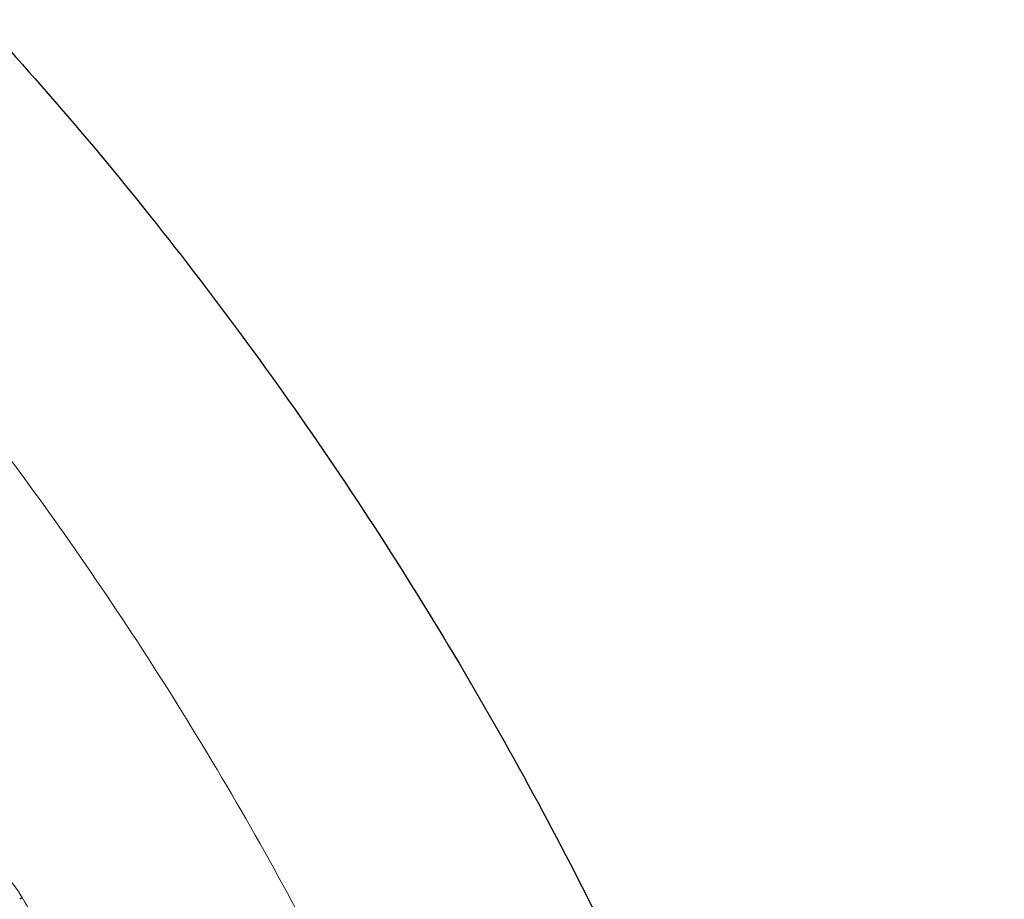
# Model space of a CAD drawing. Header units: millimetres. Extents: x 8 to 587, y 12 to 540.
# Tile 16 of 256: x 114 to 168, y 441 to 488. Entities that reach past the tile are written whole.
import ezdxf

# ---------------------------------------------------------------- set-up
doc = ezdxf.new("R2010")
doc.units = ezdxf.units.MM

msp = doc.modelspace()

# ---------------------------------------------------------------- linework, layer by layer
at = {"color": 252, "linetype": 'Continuous', "lineweight": 0}
msp.add_arc((114.646, 440.062), 0.696, 118.5721, 132.1153, dxfattribs=at)
at = {"color": 7, "linetype": 'Continuous', "lineweight": 30}
msp.add_open_spline([(112.157, 488.469), (114.071, 486.321), (117.912, 482.009), (123.352, 475.232), (128.562, 468.214), (133.502, 460.947), (138.132, 453.497), (142.443, 445.883), (146.427, 438.126), (150.1, 430.2), (153.427, 422.179), (156.407, 414.085), (159.041, 405.941), (161.346, 397.711), (163.316, 389.414), (164.952, 381.071), (166.245, 372.702), (167.228, 364.328), (167.605, 358.735), (167.792, 355.945)], degree=3, knots=[0, 0, 0, 0, 0.058889, 0.118179, 0.177824, 0.237778, 0.297993, 0.357337, 0.416838, 0.476444, 0.536108, 0.594551, 0.652954, 0.711272, 0.769459, 0.827469, 0.885258, 0.942782, 1, 1, 1, 1], dxfattribs=at)
at = {"color": 252, "linetype": 'Continuous', "lineweight": 0}
for points, knots in [([(152.957, 352.413), (152.829, 355.126), (152.572, 360.567), (151.762, 368.722), (150.637, 376.88), (149.162, 385.02), (147.348, 393.12), (145.192, 401.158), (142.699, 409.113), (139.879, 416.95), (136.741, 424.651), (133.295, 432.194), (129.546, 439.576), (125.506, 446.778), (121.212, 453.742), (116.686, 460.457), (111.942, 466.91), (106.99, 473.147), (103.495, 477.121), (101.753, 479.102)], [0, 0, 0, 0, 0.058412, 0.117173, 0.176238, 0.235558, 0.295083, 0.354765, 0.41455, 0.474388, 0.533914, 0.59339, 0.652763, 0.711985, 0.771004, 0.828726, 0.886162, 0.943267, 1, 1, 1, 1]), ([(110.639, 443.75), (110.639, 443.75), (110.639, 443.75), (110.642, 443.749), (110.654, 443.745), (110.672, 443.738), (110.693, 443.729), (110.718, 443.719), (110.752, 443.705), (110.797, 443.687), (110.85, 443.665), (110.906, 443.641), (110.962, 443.617), (111.023, 443.589), (111.083, 443.562), (111.14, 443.535), (111.191, 443.511), (111.245, 443.485), (111.311, 443.452), (111.39, 443.412), (111.485, 443.362), (111.585, 443.307), (111.692, 443.247), (111.805, 443.18), (111.904, 443.12), (111.986, 443.068), (112.049, 443.027), (112.114, 442.984), (112.19, 442.933), (112.278, 442.872), (112.38, 442.799), (112.484, 442.721), (112.592, 442.637), (112.702, 442.548), (112.815, 442.454), (112.93, 442.353), (113.037, 442.256), (113.133, 442.164), (113.219, 442.08), (113.306, 441.991), (113.394, 441.899), (113.482, 441.804), (113.57, 441.704), (113.658, 441.6), (113.741, 441.498), (113.82, 441.399), (113.893, 441.303), (113.965, 441.204), (114.037, 441.103), (114.108, 440.999), (114.178, 440.892), (114.247, 440.784), (114.291, 440.71), (114.313, 440.673)], [0, 0, 0, 0, 0.000006, 0.033201, 0.066424, 0.091444, 0.116463, 0.141531, 0.166599, 0.199854, 0.233139, 0.258967, 0.284795, 0.310686, 0.336577, 0.354262, 0.371947, 0.389656, 0.407365, 0.433688, 0.460036, 0.486594, 0.513151, 0.539834, 0.566517, 0.579987, 0.593456, 0.606949, 0.620441, 0.640036, 0.659652, 0.679463, 0.699273, 0.7192, 0.739126, 0.759292, 0.779499, 0.793973, 0.808466, 0.82312, 0.837774, 0.852522, 0.867269, 0.882205, 0.89717, 0.909788, 0.922425, 0.935228, 0.948031, 0.960926, 0.973822, 0.986898, 1, 1, 1, 1]), ([(114.313, 440.673), (114.517, 440.328), (114.924, 439.638), (115.527, 438.598), (116.123, 437.554), (116.713, 436.506), (117.296, 435.455), (117.873, 434.399), (118.443, 433.34), (119.007, 432.276), (119.563, 431.209), (120.113, 430.138), (120.657, 429.063), (121.013, 428.344), (121.192, 427.984)], [0, 0, 0, 0, 0.083257, 0.166514, 0.249771, 0.333058, 0.416346, 0.499633, 0.583012, 0.666392, 0.74977, 0.83318, 0.91659, 1, 1, 1, 1])]:
    msp.add_open_spline(points, degree=3, knots=knots, dxfattribs=at)

doc.saveas('drawing.dxf')
